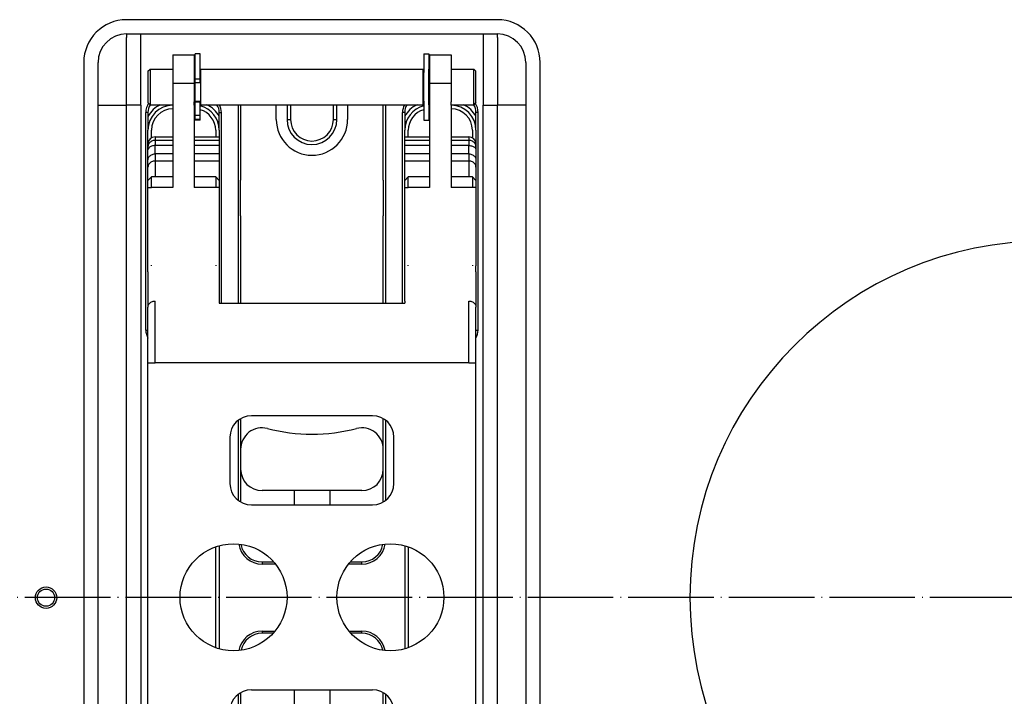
# Model space of a CAD drawing. Extents: x -1763 to 4575, y -3429 to 1051.
# Tile 48 of 193: x -144 to -6, y -1736 to -1641. Entities that reach past the tile are written whole.
import ezdxf

# ---------------------------------------------------------------- set-up
doc = ezdxf.new("R2010")
doc.units = 0
doc.linetypes.add('DOT_CENTER', pattern=[14, 12, -1, 0, -1])
doc.layers.get('0').update_dxf_attribs({"linetype": 'CONTINUOUS'})
doc.layers.add('1', color=7, linetype='CONTINUOUS')

# ---------------------------------------------------------------- blocks, each defined once
blk = doc.blocks.new('HEADPLATE_TSK', base_point=(-401.37, -2707.76))
at = {"layer": '1', "color": 1, "linetype": 'DOT_CENTER'}
blk.add_line((348.15, -1721.88), (-238.12, -1721.88), dxfattribs=at)
blk = doc.blocks.new('E7018-24101__498', base_point=(300, -1958.68))
at = {"color": 1, "linetype": 'CONTINUOUS'}
for p, q in [((-77, -1640.88), (-129, -1640.88)), ((-135, -1646.88), (-135, -1796.88)), ((-71, -1796.88), (-71, -1646.88))]:
    blk.add_line(p, q, dxfattribs=at)
for radius in [1.5, 1.2]:
    blk.add_circle((-140.29, -1721.88), radius, dxfattribs=at)
for centre, radius, start, end in [((-129, -1646.88), 6, 90, 180), ((-77, -1646.88), 6, 0, 90), ((0, -1721.88), 50, 90, -90)]:
    blk.add_arc(centre, radius, start, end, dxfattribs=at)
blk = doc.blocks.new('BUSHING_E7018-21701_2__501', base_point=(-98, -1659.88))
at = {"color": 1, "linetype": 'CONTINUOUS'}
blk.add_arc((-103, -1654.88), 5, 180, 0, dxfattribs=at)
blk = doc.blocks.new('BUSHINGS_POGOTOWER__503', base_point=(108, -1793.38))
blk.add_blockref('BUSHING_E7018-21701_2__501', (-98, -1659.88))
blk = doc.blocks.new('SMALLPARTS__558', base_point=(340, -1972.18))
blk.add_blockref('BUSHINGS_POGOTOWER__503', (108, -1793.38))
blk = doc.blocks.new('E7018-64101__559', base_point=(340, -1972.18))
for name, p in [('SMALLPARTS__558', (340, -1972.18)), ('E7018-24101__498', (300, -1958.68))]:
    blk.add_blockref(name, p)
blk = doc.blocks.new('DUT_BOARD__560', base_point=(284.31, -1929.7))
at = {"color": 1, "linetype": 'CONTINUOUS'}
blk.add_arc((0, -1721.88), 50, 90, -90, dxfattribs=at)
blk = doc.blocks.new('STIFF_ASSY_DUTBD__561', base_point=(340, -1972.18))
for name, p in [('E7018-64101__559', (340, -1972.18)), ('DUT_BOARD__560', (284.31, -1929.7))]:
    blk.add_blockref(name, p)
blk = doc.blocks.new('Z_STAGE_PLATE__600', base_point=(-73, -1800.88))
at = {"color": 1, "linetype": 'CONTINUOUS'}
for p, q in [((-129, -1642.88), (-127, -1642.88)), ((-129, -1642.88), (-129, -1643.38)), ((-127, -1652.88), (-127, -1642.88)), ((-127, -1642.88), (-79, -1642.88)), ((-79, -1642.88), (-79, -1652.88)), ((-79, -1642.88), (-77, -1642.88)), ((-77, -1643.38), (-77, -1642.88)), ((-129, -1652.88), (-129, -1643.38)), ((-77, -1643.38), (-77, -1652.88)), ((-133, -1652.88), (-133, -1646.88)), ((-73, -1646.88), (-73, -1652.88)), ((-133, -1663.38), (-133, -1652.88)), ((-133, -1652.88), (-129, -1652.88)), ((-127, -1652.88), (-129, -1652.88)), ((-129, -1663.38), (-129, -1652.88)), ((-127, -1652.88), (-127, -1790.88)), ((-126, -1653.88), (-126.3, -1653.88)), ((-126.3, -1684.38), (-126.3, -1653.88)), ((-126, -1653.88), (-126, -1656.38)), ((-116, -1653.88), (-115.7, -1653.88)), ((-116, -1656.38), (-116, -1653.88)), ((-115.7, -1680.62), (-115.7, -1653.88)), ((-113.3, -1680.62), (-113.3, -1652.79)), ((-113, -1652.79), (-113, -1655.87)), ((-93, -1655.97), (-93, -1652.79)), ((-92.7, -1652.79), (-92.7, -1680.62)), ((-90, -1653.88), (-90.3, -1653.88)), ((-90.3, -1680.62), (-90.3, -1653.88)), ((-90, -1653.88), (-90, -1656.38)), ((-79.7, -1653.88), (-80, -1653.88)), ((-80, -1656.38), (-80, -1653.88)), ((-79.7, -1684.38), (-79.7, -1653.88)), ((-79, -1790.88), (-79, -1652.88)), ((-79, -1652.88), (-77, -1652.88)), ((-73, -1652.88), (-77, -1652.88)), ((-77, -1663.38), (-77, -1652.88)), ((-73, -1652.88), (-73, -1663.38)), ((-126, -1658.3), (-126, -1656.38)), ((-116, -1656.38), (-116, -1657.3)), ((-113, -1655.87), (-113, -1663.38)), ((-93, -1663.38), (-93, -1655.97)), ((-90, -1657.3), (-90, -1656.38)), ((-80, -1656.38), (-80, -1658.3)), ((-116, -1657.3), (-116, -1657.79)), ((-116, -1657.79), (-116, -1658.52)), ((-90, -1657.79), (-90, -1657.3)), ((-90, -1658.52), (-90, -1657.79)), ((-126, -1658.71), (-126, -1658.3)), ((-126, -1659.12), (-126, -1658.71)), ((-126, -1660.55), (-126, -1659.12)), ((-116, -1658.52), (-116, -1659.69)), ((-90, -1659.69), (-90, -1658.52)), ((-80, -1658.3), (-80, -1658.71)), ((-80, -1658.71), (-80, -1659.12)), ((-80, -1659.12), (-80, -1660.55)), ((-126, -1661.55), (-126, -1660.55)), ((-116, -1659.69), (-116, -1660.69)), ((-116, -1660.69), (-116, -1663.42)), ((-90, -1660.69), (-90, -1659.69)), ((-90, -1663.42), (-90, -1660.69)), ((-80, -1660.55), (-80, -1661.55)), ((-126, -1663.42), (-126, -1661.55)), ((-80, -1661.55), (-80, -1663.42)), ((-133, -1665.38), (-133, -1663.38)), ((-129, -1663.88), (-129, -1663.38)), ((-126, -1664.42), (-126, -1663.42)), ((-116, -1663.42), (-116, -1664.42)), ((-113, -1668.38), (-113, -1663.38)), ((-93, -1663.38), (-93, -1668.38)), ((-90, -1664.42), (-90, -1663.42)), ((-80, -1663.42), (-80, -1664.42)), ((-77, -1663.88), (-77, -1663.38)), ((-73, -1663.38), (-73, -1665.38)), ((-129, -1667.88), (-129, -1663.88)), ((-126, -1668.38), (-126, -1664.42)), ((-116, -1664.42), (-116, -1668.88)), ((-90, -1668.88), (-90, -1664.42)), ((-80, -1664.42), (-80, -1668.38)), ((-77, -1667.88), (-77, -1663.88)), ((-133, -1665.88), (-133, -1665.38)), ((-133, -1666.38), (-133, -1665.88)), ((-133, -1668.38), (-133, -1666.38)), ((-73, -1665.38), (-73, -1665.88)), ((-73, -1665.88), (-73, -1666.38)), ((-73, -1666.38), (-73, -1668.38)), ((-129, -1668.32), (-129, -1667.88)), ((-77, -1668.38), (-77, -1667.88)), ((-133, -1694.88), (-133, -1668.38)), ((-129, -1668.38), (-129, -1668.32)), ((-129, -1694.88), (-129, -1668.38)), ((-126, -1669.38), (-126, -1668.38)), ((-116, -1668.88), (-116, -1669.88)), ((-113, -1668.38), (-113, -1680.62)), ((-93, -1680.62), (-93, -1668.38)), ((-90, -1669.88), (-90, -1668.88)), ((-80, -1668.38), (-80, -1669.38)), ((-77, -1694.88), (-77, -1668.38)), ((-73, -1668.38), (-73, -1694.88)), ((-126, -1675.29), (-126, -1669.38)), ((-116, -1669.88), (-116, -1675.29)), ((-90, -1675.29), (-90, -1669.88)), ((-80, -1669.38), (-80, -1675.29)), ((-126, -1675.38), (-126, -1675.29)), ((-126, -1676.21), (-126, -1675.38)), ((-116, -1675.29), (-116, -1675.34)), ((-116, -1675.34), (-116, -1675.38)), ((-116, -1675.38), (-116, -1680.31)), ((-90, -1675.34), (-90, -1675.29)), ((-90, -1675.38), (-90, -1675.34)), ((-90, -1680.31), (-90, -1675.38)), ((-80, -1675.29), (-80, -1675.38)), ((-80, -1676.21), (-80, -1675.38)), ((-126, -1676.21), (-126, -1681.18)), ((-80, -1676.21), (-80, -1681.18)), ((-126, -1684.38), (-126, -1681.18)), ((-116, -1680.31), (-116, -1680.62)), ((-90, -1680.31), (-90, -1680.62)), ((-80, -1684.38), (-80, -1681.18)), ((-126.3, -1684.38), (-126, -1684.38)), ((-80, -1684.38), (-79.7, -1684.38)), ((-133, -1696.88), (-133, -1694.88)), ((-129, -1695.38), (-129, -1694.88)), ((-129, -1699.38), (-129, -1695.38)), ((-77, -1695.38), (-77, -1694.88)), ((-77, -1699.38), (-77, -1695.38)), ((-73, -1694.88), (-73, -1696.88)), ((-133, -1697.88), (-133, -1696.88)), ((-113, -1696.78), (-113, -1697.38)), ((-93, -1697.88), (-93, -1696.78)), ((-73, -1696.88), (-73, -1697.88)), ((-133, -1699.88), (-133, -1697.88)), ((-113.3, -1708.28), (-113.3, -1696.98)), ((-113, -1697.38), (-113, -1701.08)), ((-93, -1701.08), (-93, -1697.88)), ((-92.7, -1696.98), (-92.7, -1708.28)), ((-73, -1697.88), (-73, -1699.88)), ((-129, -1699.82), (-129, -1699.38)), ((-77, -1699.88), (-77, -1699.38)), ((-133, -1743.88), (-133, -1699.88)), ((-129, -1699.88), (-129, -1699.82)), ((-129, -1743.88), (-129, -1699.88)), ((-77, -1743.88), (-77, -1699.88)), ((-73, -1699.88), (-73, -1743.88)), ((-113, -1701.08), (-113, -1703.88)), ((-93, -1703.88), (-93, -1701.08)), ((-113, -1703.88), (-113, -1708.48)), ((-93, -1708.48), (-93, -1703.88)), ((-110, -1716.88), (-108.37, -1716.88)), ((-110, -1716.88), (-110, -1717.18)), ((-108.12, -1717.18), (-110, -1717.18)), ((-96, -1717.18), (-97.88, -1717.18)), ((-97.63, -1716.88), (-96, -1716.88)), ((-96, -1717.18), (-96, -1716.88)), ((-110, -1726.58), (-108.19, -1726.58)), ((-110, -1726.58), (-110, -1726.88)), ((-108.45, -1726.88), (-110, -1726.88)), ((-97.81, -1726.58), (-96, -1726.58)), ((-96, -1726.88), (-97.55, -1726.88)), ((-96, -1726.88), (-96, -1726.58)), ((-113.3, -1746.69), (-113.3, -1735.39)), ((-113, -1735.19), (-113, -1739.88)), ((-93, -1739.88), (-93, -1735.19)), ((-92.7, -1735.39), (-92.7, -1746.69))]:
    blk.add_line(p, q, dxfattribs=at)
for centre, radius, start, end in [((-129, -1646.88), 4, 90, 180), ((-77, -1646.88), 4, 0, 90), ((-124, -1653.88), 2.3, 145.8367, 180), ((-82, -1653.88), 2.3, 0, 34.1633), ((-124, -1653.88), 2, 147.028, 180), ((-118, -1653.88), 2, 0, 32.972), ((-118, -1653.88), 2.3, 0, 28.245), ((-88, -1653.88), 2.3, 151.755, 180), ((-88, -1653.88), 2, 147.028, 180), ((-82, -1653.88), 2, 0, 32.972), ((-124, -1684.38), 2.3, 180, -150.4082), ((-82, -1684.38), 2.3, -29.5918, 0), ((-110, -1713.88), 3.3, -171.4434, -90), ((-110, -1713.88), 3, -169.8604, -90), ((-96, -1713.88), 3.3, -90, -8.5566), ((-96, -1713.88), 3, -90, -10.1396), ((-110, -1729.88), 3.3, 90, 169.8232), ((-110, -1729.88), 3, 90, 168.0479), ((-96, -1729.88), 3.3, 10.1768, 90), ((-96, -1729.88), 3, 11.9521, 90)]:
    blk.add_arc(centre, radius, start, end, dxfattribs=at)
blk = doc.blocks.new('PIN_E7018-23703_3__603', base_point=(-73, -1699.88))
at = {"color": 1, "linetype": 'CONTINUOUS'}
for p, q in [((-77, -1695.38), (-77, -1694.88)), ((-77, -1699.38), (-77, -1695.38)), ((-73, -1694.88), (-73, -1696.88)), ((-73, -1697.88), (-73, -1699.88)), ((-77, -1699.88), (-77, -1699.38))]:
    blk.add_line(p, q, dxfattribs=at)
blk = doc.blocks.new('PIN_E7018-23703_4__604', base_point=(-73, -1668.38))
at = {"color": 1, "linetype": 'CONTINUOUS'}
for p, q in [((-77, -1663.88), (-77, -1663.38)), ((-73, -1663.38), (-73, -1665.38)), ((-77, -1667.88), (-77, -1663.88)), ((-73, -1666.38), (-73, -1668.38)), ((-77, -1668.38), (-77, -1667.88))]:
    blk.add_line(p, q, dxfattribs=at)
blk = doc.blocks.new('PIN_E7018-23703_6__605', base_point=(-109.5, -1699.88))
at = {"color": 1, "linetype": 'CONTINUOUS'}
for p, q in [((-133, -1696.88), (-133, -1694.88)), ((-129, -1695.38), (-129, -1694.88)), ((-129, -1699.38), (-129, -1695.38)), ((-133, -1699.88), (-133, -1697.88)), ((-129, -1699.82), (-129, -1699.38)), ((-129, -1699.88), (-129, -1699.82))]:
    blk.add_line(p, q, dxfattribs=at)
blk = doc.blocks.new('PIN_E7018-23703_5__608', base_point=(-129, -1668.38))
at = {"color": 1, "linetype": 'CONTINUOUS'}
for p, q in [((-133, -1665.38), (-133, -1663.38)), ((-129, -1663.88), (-129, -1663.38)), ((-129, -1667.88), (-129, -1663.88)), ((-133, -1668.38), (-133, -1666.38)), ((-129, -1668.32), (-129, -1667.88)), ((-129, -1668.38), (-129, -1668.32))]:
    blk.add_line(p, q, dxfattribs=at)
blk = doc.blocks.new('LATCHPINS__609', base_point=(-73, -1780.38))
for name, p in [('PIN_E7018-23703_5__608', (-129, -1668.38)), ('PIN_E7018-23703_4__604', (-73, -1668.38)), ('PIN_E7018-23703_6__605', (-109.5, -1699.88)), ('PIN_E7018-23703_3__603', (-73, -1699.88))]:
    blk.add_blockref(name, p)
blk = doc.blocks.new('RETAIN_RING_DIN6799-4__610', base_point=(-86.6, -1654.94))
at = {"color": 1, "linetype": 'CONTINUOUS'}
for p, q in [((-87.3, -1645.64), (-87.3, -1648.29)), ((-87.3, -1645.64), (-86.6, -1645.64)), ((-86.6, -1645.64), (-86.6, -1647.79)), ((-87.3, -1652.29), (-87.3, -1648.29)), ((-86.6, -1647.85), (-86.6, -1647.79)), ((-86.6, -1648.03), (-86.6, -1647.85)), ((-86.6, -1648.13), (-86.6, -1648.03)), ((-86.6, -1648.29), (-86.6, -1648.13)), ((-86.6, -1648.32), (-86.6, -1648.29)), ((-86.6, -1648.6), (-86.6, -1648.32)), ((-86.6, -1648.64), (-86.6, -1648.6)), ((-86.6, -1651.94), (-86.6, -1648.64)), ((-87.3, -1652.29), (-87.3, -1654.94)), ((-86.6, -1651.98), (-86.6, -1651.94)), ((-86.6, -1652.27), (-86.6, -1651.98)), ((-86.6, -1652.29), (-86.6, -1652.27)), ((-86.6, -1652.45), (-86.6, -1652.29)), ((-86.6, -1652.55), (-86.6, -1652.45)), ((-86.6, -1652.73), (-86.6, -1652.55)), ((-86.6, -1652.79), (-86.6, -1652.73)), ((-86.6, -1652.79), (-86.6, -1654.94)), ((-87.3, -1654.94), (-86.6, -1654.94))]:
    blk.add_line(p, q, dxfattribs=at)
blk = doc.blocks.new('RAIL_E7018-23701_2__611', base_point=(-116, -1766.79))
at = {"color": 1, "linetype": 'CONTINUOUS'}
for p, q in [((-122.5, -1645.79), (-122.5, -1649.79)), ((-122.5, -1645.79), (-119.5, -1645.79)), ((-119.5, -1645.79), (-119.5, -1649.79)), ((-122.5, -1649.79), (-119.5, -1649.79)), ((-122.5, -1649.79), (-122.5, -1652.38)), ((-119.5, -1649.79), (-119.5, -1652.38)), ((-122.5, -1652.38), (-122.5, -1652.88)), ((-119.5, -1652.88), (-119.5, -1652.38)), ((-122.5, -1652.88), (-122.5, -1653.38)), ((-122.5, -1653.38), (-122.5, -1662.92)), ((-119.5, -1652.88), (-119.5, -1653.38)), ((-119.5, -1653.38), (-119.5, -1662.92)), ((-126, -1663.42), (-125.5, -1662.92)), ((-126, -1664.42), (-126, -1663.42)), ((-122.5, -1662.92), (-125.5, -1662.92)), ((-125.5, -1664.42), (-125.5, -1662.92)), ((-122.5, -1662.92), (-122.5, -1664.42)), ((-119.5, -1662.92), (-119.5, -1664.42)), ((-116.5, -1662.92), (-119.5, -1662.92)), ((-116.5, -1662.92), (-116.5, -1664.42)), ((-116, -1663.42), (-116.5, -1662.92)), ((-116, -1663.42), (-116, -1664.42)), ((-126, -1664.42), (-125.5, -1664.42)), ((-126, -1668.38), (-126, -1664.42)), ((-122.5, -1664.42), (-125.5, -1664.42)), ((-116.5, -1664.42), (-119.5, -1664.42)), ((-116, -1664.42), (-116.5, -1664.42)), ((-116, -1664.42), (-116, -1668.88)), ((-126, -1669.38), (-126, -1668.38)), ((-116, -1668.88), (-116, -1669.88)), ((-126, -1675.29), (-126, -1669.38)), ((-116, -1669.88), (-116, -1675.29)), ((-126, -1675.38), (-126, -1675.29)), ((-126, -1676.21), (-126, -1675.38)), ((-116.5, -1675.29), (-116.5, -1675.38)), ((-116, -1675.29), (-116, -1675.34)), ((-116, -1675.34), (-116, -1675.38)), ((-116, -1675.38), (-116, -1680.31)), ((-126, -1676.21), (-126, -1681.18)), ((-126, -1684.38), (-126, -1681.18)), ((-116, -1680.31), (-116, -1680.62)), ((-126, -1688.97), (-126, -1684.38)), ((-126, -1737.29), (-126, -1688.97)), ((-116.5, -1728.9), (-116.5, -1714.76)), ((-116, -1714.61), (-116, -1729.06)), ((-126, -1748.16), (-126, -1737.29)), ((-126, -1749.16), (-126, -1748.16)), ((-122.5, -1762.59), (-122.5, -1762.79)), ((-122.5, -1762.79), (-122.5, -1764.38)), ((-122.5, -1762.79), (-122.3, -1762.79)), ((-122.5, -1764.38), (-122.5, -1764.88)), ((-122.5, -1764.88), (-122.5, -1765.38)), ((-122.5, -1765.38), (-122.5, -1766.79)), ((-119.5, -1764.88), (-119.5, -1764.79)), ((-119.5, -1764.88), (-119.5, -1765.38)), ((-119.5, -1765.38), (-119.5, -1766.79)), ((-122.5, -1766.79), (-119.5, -1766.79))]:
    blk.add_line(p, q, dxfattribs=at)
blk = doc.blocks.new('RAIL_E7018-23701_1__612', base_point=(-80, -1766.79))
at = {"color": 1, "linetype": 'CONTINUOUS'}
for p, q in [((-86.5, -1645.79), (-83.5, -1645.79)), ((-86.5, -1645.79), (-86.5, -1649.79)), ((-83.5, -1645.79), (-83.5, -1649.79)), ((-86.5, -1649.79), (-86.5, -1652.38)), ((-86.5, -1649.79), (-83.5, -1649.79)), ((-83.5, -1649.79), (-83.5, -1652.38)), ((-86.5, -1652.38), (-86.5, -1652.88)), ((-83.5, -1652.88), (-83.5, -1652.38)), ((-86.5, -1652.88), (-86.5, -1653.38)), ((-86.5, -1653.38), (-86.5, -1662.92)), ((-83.5, -1652.88), (-83.5, -1653.38)), ((-83.5, -1653.38), (-83.5, -1662.92)), ((-90, -1663.42), (-89.5, -1662.92)), ((-90, -1664.42), (-90, -1663.42)), ((-86.5, -1662.92), (-89.5, -1662.92)), ((-89.5, -1664.42), (-89.5, -1662.92)), ((-86.5, -1662.92), (-86.5, -1664.42)), ((-80.5, -1662.92), (-83.5, -1662.92)), ((-83.5, -1662.92), (-83.5, -1664.42)), ((-80.5, -1662.92), (-80.5, -1664.42)), ((-80, -1663.42), (-80.5, -1662.92)), ((-80, -1663.42), (-80, -1664.42)), ((-90, -1668.88), (-90, -1664.42)), ((-90, -1664.42), (-89.5, -1664.42)), ((-86.5, -1664.42), (-89.5, -1664.42)), ((-80.5, -1664.42), (-83.5, -1664.42)), ((-80, -1664.42), (-80.5, -1664.42)), ((-80, -1664.42), (-80, -1668.38)), ((-90, -1669.88), (-90, -1668.88)), ((-80, -1668.38), (-80, -1669.38)), ((-90, -1675.29), (-90, -1669.88)), ((-80, -1669.38), (-80, -1675.29)), ((-90, -1675.34), (-90, -1675.29)), ((-90, -1675.38), (-90, -1675.34)), ((-90, -1680.31), (-90, -1675.38)), ((-89.5, -1675.38), (-89.5, -1675.29)), ((-80.5, -1675.29), (-80.5, -1675.38)), ((-80, -1675.29), (-80, -1675.38)), ((-80, -1676.21), (-80, -1675.38)), ((-80, -1676.21), (-80, -1681.18)), ((-90, -1680.31), (-90, -1680.62)), ((-80, -1684.38), (-80, -1681.18)), ((-80, -1688.97), (-80, -1684.38)), ((-80, -1737.29), (-80, -1688.97)), ((-90, -1714.61), (-90, -1729.06)), ((-89.5, -1714.76), (-89.5, -1728.9)), ((-80, -1748.16), (-80, -1737.29)), ((-80, -1749.16), (-80, -1748.16)), ((-83.7, -1762.79), (-83.5, -1762.79)), ((-83.5, -1762.59), (-83.5, -1762.79)), ((-83.5, -1762.79), (-83.5, -1764.38)), ((-83.5, -1764.88), (-83.5, -1764.38)), ((-86.5, -1764.79), (-86.5, -1764.88)), ((-86.5, -1764.88), (-86.5, -1765.38)), ((-86.5, -1765.38), (-86.5, -1766.79)), ((-83.5, -1764.88), (-83.5, -1765.38)), ((-83.5, -1765.38), (-83.5, -1766.79)), ((-86.5, -1766.79), (-83.5, -1766.79))]:
    blk.add_line(p, q, dxfattribs=at)
blk = doc.blocks.new('RETAIN_RING_DIN6799-4__613', base_point=(-118.7, -1654.94))
at = {"color": 1, "linetype": 'CONTINUOUS'}
for p, q in [((-119.4, -1647.79), (-119.4, -1645.64)), ((-118.7, -1645.64), (-119.4, -1645.64)), ((-118.7, -1648.29), (-118.7, -1645.64)), ((-119.4, -1648.29), (-119.4, -1647.79)), ((-119.4, -1648.31), (-119.4, -1648.29)), ((-119.4, -1648.61), (-119.4, -1648.31)), ((-118.7, -1649.23), (-118.7, -1648.29)), ((-119.4, -1648.88), (-119.4, -1648.61)), ((-119.4, -1649.13), (-119.4, -1648.88)), ((-119.4, -1649.23), (-119.4, -1649.13)), ((-119.4, -1649.26), (-119.4, -1649.23)), ((-118.7, -1649.23), (-119.4, -1649.23)), ((-119.4, -1649.37), (-119.4, -1649.26)), ((-119.4, -1649.38), (-119.4, -1649.37)), ((-119.4, -1649.54), (-119.4, -1649.38)), ((-119.4, -1649.72), (-119.4, -1649.54)), ((-119.4, -1651.72), (-119.4, -1649.72)), ((-118.7, -1649.72), (-119.4, -1649.72)), ((-118.7, -1649.72), (-118.7, -1649.23)), ((-119.4, -1651.78), (-119.4, -1651.72)), ((-119.4, -1651.81), (-119.4, -1651.78)), ((-119.4, -1651.91), (-119.4, -1651.81)), ((-119.4, -1652.29), (-119.4, -1651.91)), ((-119.4, -1652.29), (-119.4, -1652.29)), ((-119.4, -1652.43), (-119.4, -1652.29)), ((-119.4, -1652.79), (-119.4, -1652.43)), ((-118.7, -1652.43), (-119.4, -1652.43)), ((-118.7, -1652.43), (-118.7, -1652.29)), ((-118.7, -1654.29), (-118.7, -1652.43)), ((-119.4, -1654.29), (-119.4, -1652.79)), ((-118.7, -1654.29), (-119.4, -1654.29)), ((-119.4, -1654.86), (-119.4, -1654.29)), ((-118.7, -1654.86), (-119.4, -1654.86)), ((-119.4, -1654.94), (-119.4, -1654.86)), ((-118.7, -1654.94), (-119.4, -1654.94)), ((-118.7, -1654.86), (-118.7, -1654.29)), ((-118.7, -1654.94), (-118.7, -1654.86))]:
    blk.add_line(p, q, dxfattribs=at)
blk = doc.blocks.new('PIN_E7018-23702_2__618', base_point=(-80, -1652.79))
at = {"color": 1, "linetype": 'CONTINUOUS'}
for p, q in [((-126, -1648.09), (-125.7, -1647.79)), ((-126, -1648.09), (-126, -1652.49)), ((-125.7, -1647.79), (-122.5, -1647.79)), ((-125.7, -1647.79), (-125.7, -1652.79)), ((-119.5, -1647.79), (-119.4, -1647.79)), ((-119.4, -1648.29), (-119.4, -1647.79)), ((-119.4, -1648.31), (-119.4, -1648.29)), ((-119.4, -1648.61), (-119.4, -1648.31)), ((-118.7, -1648.29), (-118.6, -1648.29)), ((-118.6, -1647.79), (-87.4, -1647.79)), ((-118.6, -1648.29), (-118.6, -1647.79)), ((-118.6, -1652.29), (-118.6, -1648.29)), ((-87.4, -1648.29), (-87.4, -1647.79)), ((-87.4, -1652.29), (-87.4, -1648.29)), ((-87.4, -1648.29), (-87.3, -1648.29)), ((-86.6, -1647.85), (-86.6, -1647.79)), ((-86.6, -1647.79), (-86.5, -1647.79)), ((-86.6, -1648.03), (-86.6, -1647.85)), ((-86.6, -1648.13), (-86.6, -1648.03)), ((-86.6, -1648.29), (-86.6, -1648.13)), ((-86.6, -1648.32), (-86.6, -1648.29)), ((-86.6, -1648.6), (-86.6, -1648.32)), ((-83.5, -1647.79), (-80.3, -1647.79)), ((-80.3, -1652.79), (-80.3, -1647.79)), ((-80, -1648.09), (-80.3, -1647.79)), ((-80, -1652.49), (-80, -1648.09)), ((-119.4, -1648.88), (-119.4, -1648.61)), ((-119.4, -1649.13), (-119.4, -1648.88)), ((-119.4, -1649.23), (-119.4, -1649.13)), ((-119.4, -1649.26), (-119.4, -1649.23)), ((-119.4, -1649.37), (-119.4, -1649.26)), ((-119.4, -1649.38), (-119.4, -1649.37)), ((-119.4, -1649.54), (-119.4, -1649.38)), ((-119.4, -1649.72), (-119.4, -1649.54)), ((-119.4, -1651.72), (-119.4, -1649.72)), ((-86.6, -1648.64), (-86.6, -1648.6)), ((-86.6, -1651.94), (-86.6, -1648.64)), ((-126, -1652.49), (-125.7, -1652.79)), ((-119.4, -1651.78), (-119.4, -1651.72)), ((-119.4, -1651.81), (-119.4, -1651.78)), ((-119.4, -1651.91), (-119.4, -1651.81)), ((-119.4, -1652.29), (-119.4, -1651.91)), ((-119.4, -1652.29), (-119.4, -1652.29)), ((-119.4, -1652.43), (-119.4, -1652.29)), ((-119.4, -1652.29), (-118.6, -1652.29)), ((-119.4, -1652.79), (-119.4, -1652.43)), ((-118.6, -1652.79), (-118.6, -1652.29)), ((-87.4, -1652.79), (-87.4, -1652.29)), ((-87.4, -1652.29), (-87.3, -1652.29)), ((-86.6, -1651.98), (-86.6, -1651.94)), ((-86.6, -1652.27), (-86.6, -1651.98)), ((-86.6, -1652.29), (-86.6, -1652.27)), ((-86.6, -1652.45), (-86.6, -1652.29)), ((-86.6, -1652.55), (-86.6, -1652.45)), ((-86.6, -1652.73), (-86.6, -1652.55)), ((-80, -1652.49), (-80.3, -1652.79)), ((-125.7, -1652.79), (-122.5, -1652.79)), ((-119.5, -1652.79), (-119.4, -1652.79)), ((-118.6, -1652.79), (-87.4, -1652.79)), ((-86.6, -1652.79), (-86.6, -1652.73)), ((-86.6, -1652.79), (-86.5, -1652.79)), ((-83.5, -1652.79), (-80.3, -1652.79))]:
    blk.add_line(p, q, dxfattribs=at)
blk = doc.blocks.new('LEVER_E7018-25001__619', base_point=(-80, -1766.12))
at = {"color": 1, "linetype": 'CONTINUOUS'}
for p, q in [((-125, -1657.3), (-125, -1657.79)), ((-125, -1657.3), (-122.5, -1657.3)), ((-125, -1657.79), (-125, -1658.52)), ((-122.5, -1657.79), (-125, -1657.79)), ((-119.5, -1657.3), (-116, -1657.3)), ((-116, -1657.79), (-119.5, -1657.79)), ((-116, -1657.3), (-116, -1657.79)), ((-116, -1657.79), (-116, -1658.52)), ((-90, -1657.3), (-86.5, -1657.3)), ((-90, -1657.79), (-90, -1657.3)), ((-86.5, -1657.79), (-90, -1657.79)), ((-90, -1658.52), (-90, -1657.79)), ((-83.5, -1657.3), (-81, -1657.3)), ((-81, -1657.79), (-83.5, -1657.79)), ((-81, -1657.3), (-81, -1657.79)), ((-81, -1657.79), (-81, -1658.52)), ((-126, -1658.71), (-126, -1658.3)), ((-126, -1659.12), (-126, -1658.71)), ((-126, -1660.55), (-126, -1659.12)), ((-125, -1659.69), (-125, -1658.52)), ((-122.5, -1658.52), (-125, -1658.52)), ((-116, -1658.52), (-119.5, -1658.52)), ((-116, -1658.52), (-116, -1659.69)), ((-86.5, -1658.52), (-90, -1658.52)), ((-90, -1659.69), (-90, -1658.52)), ((-81, -1658.52), (-83.5, -1658.52)), ((-81, -1659.69), (-81, -1658.52)), ((-80, -1658.3), (-80, -1658.71)), ((-80, -1658.71), (-80, -1659.12)), ((-80, -1659.12), (-80, -1660.55)), ((-126, -1661.55), (-126, -1660.55)), ((-125, -1659.69), (-125, -1660.69)), ((-122.5, -1659.69), (-125, -1659.69)), ((-125, -1660.69), (-125, -1662.92)), ((-122.5, -1660.69), (-125, -1660.69)), ((-116, -1659.69), (-119.5, -1659.69)), ((-116, -1660.69), (-119.5, -1660.69)), ((-116, -1659.69), (-116, -1660.69)), ((-116, -1660.69), (-116, -1663.42)), ((-86.5, -1659.69), (-90, -1659.69)), ((-90, -1660.69), (-90, -1659.69)), ((-86.5, -1660.69), (-90, -1660.69)), ((-90, -1663.42), (-90, -1660.69)), ((-81, -1659.69), (-83.5, -1659.69)), ((-81, -1660.69), (-83.5, -1660.69)), ((-81, -1659.69), (-81, -1660.69)), ((-81, -1660.69), (-81, -1662.92)), ((-80, -1660.55), (-80, -1661.55)), ((-126, -1663.42), (-126, -1661.55)), ((-80, -1661.55), (-80, -1663.42)), ((-126, -1664.42), (-126, -1663.42)), ((-116, -1663.42), (-116, -1664.42)), ((-90, -1664.42), (-90, -1663.42)), ((-80, -1663.42), (-80, -1664.42)), ((-126, -1668.38), (-126, -1664.42)), ((-116, -1664.42), (-116, -1668.88)), ((-90, -1668.88), (-90, -1664.42)), ((-80, -1664.42), (-80, -1668.38)), ((-126, -1669.38), (-126, -1668.38)), ((-116, -1668.88), (-116, -1669.88)), ((-90, -1669.88), (-90, -1668.88)), ((-80, -1668.38), (-80, -1669.38)), ((-126, -1675.29), (-126, -1669.38)), ((-116, -1669.88), (-116, -1675.29)), ((-90, -1675.29), (-90, -1669.88)), ((-80, -1669.38), (-80, -1675.29)), ((-126, -1675.38), (-126, -1675.29)), ((-126, -1676.21), (-126, -1675.38)), ((-116, -1675.29), (-116, -1675.34)), ((-116, -1675.34), (-116, -1675.38)), ((-116, -1675.38), (-116, -1680.31)), ((-90, -1675.34), (-90, -1675.29)), ((-90, -1675.38), (-90, -1675.34)), ((-90, -1680.31), (-90, -1675.38)), ((-80, -1675.29), (-80, -1675.38)), ((-80, -1676.21), (-80, -1675.38)), ((-126, -1676.21), (-126, -1681.18)), ((-80, -1676.21), (-80, -1681.18)), ((-126, -1684.38), (-126, -1681.18)), ((-125, -1688.97), (-125, -1680.31)), ((-116, -1680.31), (-116, -1680.62)), ((-116, -1680.62), (-90, -1680.62)), ((-90, -1680.31), (-90, -1680.62)), ((-81, -1688.97), (-81, -1680.31)), ((-80, -1684.38), (-80, -1681.18)), ((-126, -1688.97), (-126, -1684.38)), ((-80, -1688.97), (-80, -1684.38)), ((-126, -1737.29), (-126, -1688.97)), ((-126, -1688.97), (-125, -1688.97)), ((-81, -1688.97), (-125, -1688.97)), ((-81, -1688.97), (-80, -1688.97)), ((-80, -1737.29), (-80, -1688.97)), ((-94.5, -1696.38), (-111.5, -1696.38)), ((-114.5, -1699.38), (-114.5, -1705.88)), ((-91.5, -1705.88), (-91.5, -1699.38)), ((-111.5, -1708.88), (-94.5, -1708.88)), ((-111.5, -1734.79), (-94.5, -1734.79)), ((-126, -1748.16), (-126, -1737.29)), ((-114.5, -1737.79), (-114.5, -1744.29)), ((-91.5, -1744.29), (-91.5, -1737.79)), ((-80, -1748.16), (-80, -1737.29)), ((-111.5, -1747.29), (-94.5, -1747.29)), ((-126, -1749.16), (-126, -1748.16)), ((-126, -1754.12), (-126, -1749.16)), ((-80, -1749.16), (-80, -1748.16)), ((-80, -1754.12), (-80, -1749.16)), ((-114, -1766.12), (-92, -1766.12))]:
    blk.add_line(p, q, dxfattribs=at)
for centre in [(-114, -1721.83), (-92, -1721.83)]:
    blk.add_circle(centre, 7.5, dxfattribs=at)
for centre, radius, start, end in [((-125, -1658.3), 1, 90, 180), ((-81, -1658.3), 1, 0, 90), ((-111.5, -1699.38), 3, 90, 180), ((-94.5, -1699.38), 3, 0, 90), ((-111.5, -1705.88), 3, 180, -90), ((-94.5, -1705.88), 3, -90, 0), ((-111.5, -1737.79), 3, 90, 180), ((-94.5, -1737.79), 3, 0, 90), ((-111.5, -1744.29), 3, 180, -90), ((-94.5, -1744.29), 3, -90, 0), ((-114, -1754.12), 12, 180, -90), ((-92, -1754.12), 12, -90, 0)]:
    blk.add_arc(centre, radius, start, end, dxfattribs=at)
for points in [[(-125, -1657.79), (-125.18, -1657.79), (-125.35, -1657.83), (-125.65, -1657.99), (-125.78, -1658.11), (-125.95, -1658.39), (-126, -1658.55), (-126, -1658.71)], [(-80, -1658.71), (-80, -1658.55), (-80.05, -1658.39), (-80.22, -1658.11), (-80.35, -1657.99), (-80.65, -1657.83), (-80.82, -1657.79), (-81, -1657.79)], [(-125, -1658.52), (-125.18, -1658.52), (-125.35, -1658.54), (-125.65, -1658.65), (-125.78, -1658.73), (-125.95, -1658.91), (-126, -1659.02), (-126, -1659.12)], [(-81, -1658.52), (-80.82, -1658.52), (-80.65, -1658.54), (-80.35, -1658.65), (-80.22, -1658.73), (-80.05, -1658.91), (-80, -1659.02), (-80, -1659.12)], [(-126, -1660.55), (-126, -1660.4), (-125.95, -1660.25), (-125.78, -1659.99), (-125.65, -1659.88), (-125.35, -1659.73), (-125.18, -1659.69), (-125, -1659.69)], [(-125, -1660.69), (-125.18, -1660.69), (-125.35, -1660.73), (-125.65, -1660.88), (-125.78, -1660.99), (-125.95, -1661.25), (-126, -1661.4), (-126, -1661.55)], [(-81, -1659.69), (-80.82, -1659.69), (-80.65, -1659.73), (-80.35, -1659.88), (-80.22, -1659.99), (-80.05, -1660.25), (-80, -1660.4), (-80, -1660.55)], [(-80, -1661.55), (-80, -1661.4), (-80.05, -1661.25), (-80.22, -1660.99), (-80.35, -1660.88), (-80.65, -1660.73), (-80.82, -1660.69), (-81, -1660.69)], [(-126, -1681.18), (-126, -1681.03), (-125.95, -1680.88), (-125.78, -1680.61), (-125.65, -1680.5), (-125.35, -1680.35), (-125.18, -1680.31), (-125, -1680.31)], [(-81, -1680.31), (-80.82, -1680.31), (-80.65, -1680.35), (-80.35, -1680.5), (-80.22, -1680.61), (-80.05, -1680.88), (-80, -1681.03), (-80, -1681.18)]]:
    blk.add_open_spline(points, degree=3, knots=[0, 0, 0, 0, 1, 1, 2, 2, 3, 3, 3, 3], dxfattribs=at)
blk = doc.blocks.new('CLAMP_ASSY__620', base_point=(-80, -1787.09))
for name, p in [('RAIL_E7018-23701_2__611', (-116, -1766.79)), ('RETAIN_RING_DIN6799-4__613', (-118.7, -1654.94)), ('RAIL_E7018-23701_1__612', (-80, -1766.79)), ('RETAIN_RING_DIN6799-4__610', (-86.6, -1654.94)), ('PIN_E7018-23702_2__618', (-80, -1652.79)), ('LEVER_E7018-25001__619', (-80, -1766.12))]:
    blk.add_blockref(name, p)
blk = doc.blocks.new('LATCH_E7018-21201_2__622', base_point=(-93, -1706.88))
at = {"color": 1, "linetype": 'CONTINUOUS'}
for p, q in [((-113, -1652.79), (-113, -1655.87)), ((-108, -1654.88), (-108, -1652.79)), ((-106.5, -1652.79), (-106.5, -1654.88)), ((-106, -1652.79), (-106, -1654.88)), ((-100, -1654.88), (-100, -1652.79)), ((-99.5, -1654.88), (-99.5, -1652.79)), ((-98, -1652.79), (-98, -1654.88)), ((-93, -1655.97), (-93, -1652.79)), ((-106.5, -1654.88), (-106, -1654.88)), ((-100, -1654.88), (-99.5, -1654.88)), ((-113, -1655.87), (-113, -1663.38)), ((-93, -1663.38), (-93, -1655.97)), ((-113, -1668.38), (-113, -1663.38)), ((-93, -1663.38), (-93, -1668.38)), ((-113, -1668.38), (-113, -1680.62)), ((-93, -1680.62), (-93, -1668.38)), ((-113, -1696.78), (-113, -1697.38)), ((-93, -1697.88), (-93, -1696.78)), ((-113, -1697.38), (-113, -1701.08)), ((-93, -1701.08), (-93, -1697.88)), ((-113, -1701.08), (-113, -1703.88)), ((-93, -1703.88), (-93, -1701.08)), ((-96, -1706.88), (-110, -1706.88))]:
    blk.add_line(p, q, dxfattribs=at)
for centre, radius, start, end in [((-103, -1654.88), 5, 180, 0), ((-103, -1654.88), 3.5, 180, 0), ((-103, -1654.88), 3, 180, 0), ((-110, -1701.08), 3, 75.5225, 180), ((-103, -1673.97), 25, -104.4775, -90), ((-103, -1673.97), 25, -90, -75.5225), ((-96, -1701.08), 3, 0, 104.4775), ((-110, -1703.88), 3, 180, -90), ((-96, -1703.88), 3, -90, 0)]:
    blk.add_arc(centre, radius, start, end, dxfattribs=at)
blk = doc.blocks.new('DOWEL_PIN_5X50_DIN6325_623', base_point=(-100.5, -1736.88))
at = {"color": 1, "linetype": 'CONTINUOUS'}
for p, q in [((-105.5, -1706.88), (-105.5, -1708.88)), ((-100.5, -1706.88), (-100.5, -1708.88)), ((-105.5, -1734.79), (-105.5, -1736.88)), ((-100.5, -1734.79), (-100.5, -1736.88))]:
    blk.add_line(p, q, dxfattribs=at)
blk = doc.blocks.new('LOCK_ASSY__624', base_point=(-93, -1794.88))
for name, p in [('LATCH_E7018-21201_2__622', (-93, -1706.88)), ('DOWEL_PIN_5X50_DIN6325_623', (-100.5, -1736.88))]:
    blk.add_blockref(name, p)
blk = doc.blocks.new('Z-STAGE_ASSY__625', base_point=(-73, -1800.88))
for name, p in [('Z_STAGE_PLATE__600', (-73, -1800.88)), ('CLAMP_ASSY__620', (-80, -1787.09)), ('LOCK_ASSY__624', (-93, -1794.88)), ('LATCHPINS__609', (-73, -1780.38))]:
    blk.add_blockref(name, p)
blk = doc.blocks.new('PLATE_E7018-27702__626', base_point=(-73, -1800.88))
at = {"color": 1, "linetype": 'CONTINUOUS'}
for p, q in [((-129, -1642.88), (-127, -1642.88)), ((-129, -1642.88), (-129, -1643.38)), ((-127, -1642.88), (-79, -1642.88)), ((-79, -1642.88), (-77, -1642.88)), ((-77, -1643.38), (-77, -1642.88)), ((-133, -1652.88), (-133, -1646.88)), ((-73, -1646.88), (-73, -1652.88)), ((-122.5, -1652.38), (-122.5, -1652.88)), ((-119.5, -1652.88), (-119.5, -1652.38)), ((-86.5, -1652.38), (-86.5, -1652.88)), ((-83.5, -1652.88), (-83.5, -1652.38)), ((-133, -1663.38), (-133, -1652.88)), ((-73, -1652.88), (-73, -1663.38)), ((-126, -1658.3), (-126, -1656.38)), ((-125.5, -1657.44), (-125.5, -1656.38)), ((-116.5, -1656.38), (-116.5, -1657.3)), ((-116, -1656.38), (-116, -1657.3)), ((-90, -1657.3), (-90, -1656.38)), ((-89.5, -1657.3), (-89.5, -1656.38)), ((-80.5, -1656.38), (-80.5, -1657.44)), ((-80, -1656.38), (-80, -1658.3)), ((-116, -1657.3), (-116, -1657.79)), ((-116, -1657.79), (-116, -1658.52)), ((-90, -1657.79), (-90, -1657.3)), ((-90, -1658.52), (-90, -1657.79)), ((-126, -1658.71), (-126, -1658.3)), ((-126, -1659.12), (-126, -1658.71)), ((-126, -1660.55), (-126, -1659.12)), ((-116, -1658.52), (-116, -1659.69)), ((-90, -1659.69), (-90, -1658.52)), ((-80, -1658.3), (-80, -1658.71)), ((-80, -1658.71), (-80, -1659.12)), ((-80, -1659.12), (-80, -1660.55)), ((-126, -1661.55), (-126, -1660.55)), ((-116, -1659.69), (-116, -1660.69)), ((-116, -1660.69), (-116, -1663.42)), ((-90, -1660.69), (-90, -1659.69)), ((-90, -1663.42), (-90, -1660.69)), ((-80, -1660.55), (-80, -1661.55)), ((-126, -1663.42), (-126, -1661.55)), ((-80, -1661.55), (-80, -1663.42)), ((-133, -1665.38), (-133, -1663.38)), ((-126, -1664.42), (-126, -1663.42)), ((-125.5, -1664.42), (-125.5, -1662.92)), ((-116.5, -1662.92), (-116.5, -1664.42)), ((-116, -1663.42), (-116, -1664.42)), ((-90, -1664.42), (-90, -1663.42)), ((-89.5, -1664.42), (-89.5, -1662.92)), ((-80.5, -1662.92), (-80.5, -1664.42)), ((-80, -1663.42), (-80, -1664.42)), ((-73, -1663.38), (-73, -1665.38)), ((-126, -1668.38), (-126, -1664.42)), ((-116, -1664.42), (-116, -1668.88)), ((-90, -1668.88), (-90, -1664.42)), ((-80, -1664.42), (-80, -1668.38)), ((-133, -1665.88), (-133, -1665.38)), ((-133, -1666.38), (-133, -1665.88)), ((-133, -1668.38), (-133, -1666.38)), ((-73, -1665.38), (-73, -1665.88)), ((-73, -1665.88), (-73, -1666.38)), ((-73, -1666.38), (-73, -1668.38)), ((-133, -1694.88), (-133, -1668.38)), ((-126, -1669.38), (-126, -1668.38)), ((-116, -1668.88), (-116, -1669.88)), ((-90, -1669.88), (-90, -1668.88)), ((-80, -1668.38), (-80, -1669.38)), ((-73, -1668.38), (-73, -1694.88)), ((-126, -1675.29), (-126, -1669.38)), ((-116, -1669.88), (-116, -1675.29)), ((-90, -1675.29), (-90, -1669.88)), ((-80, -1669.38), (-80, -1675.29)), ((-126, -1675.38), (-126, -1675.29)), ((-125.5, -1675.38), (-125.5, -1675.29)), ((-116, -1675.29), (-116, -1675.34)), ((-116, -1675.34), (-116, -1675.38)), ((-90, -1675.34), (-90, -1675.29)), ((-90, -1675.38), (-90, -1675.34)), ((-89.5, -1675.38), (-89.5, -1675.29)), ((-80, -1675.29), (-80, -1675.38)), ((-133, -1696.88), (-133, -1694.88)), ((-73, -1694.88), (-73, -1696.88)), ((-133, -1697.88), (-133, -1696.88)), ((-73, -1696.88), (-73, -1697.88)), ((-133, -1699.88), (-133, -1697.88)), ((-73, -1697.88), (-73, -1699.88)), ((-133, -1743.88), (-133, -1699.88)), ((-73, -1699.88), (-73, -1743.88))]:
    blk.add_line(p, q, dxfattribs=at)
for centre, radius, start, end in [((-129, -1646.88), 4, 90, 180), ((-77, -1646.88), 4, 0, 90), ((-119.5, -1656.38), 4, 76.9971, 78.463), ((-86.5, -1656.38), 4, 101.537, 103.0029), ((-122.5, -1656.38), 4, 116.2187, 151.045), ((-122.5, -1656.38), 3.5, 90, 180), ((-122.5, -1656.38), 3, 90, 180), ((-119.5, -1656.38), 3.5, 88.3628, 90), ((-119.5, -1656.38), 3, 88.0898, 90), ((-119.5, -1656.38), 3.5, 0, 76.787), ((-119.5, -1656.38), 3, 0, 74.534), ((-119.5, -1656.38), 4, 28.955, 63.7813), ((-86.5, -1656.38), 4, 116.2187, 151.045), ((-86.5, -1656.38), 3.5, 103.213, 180), ((-86.5, -1656.38), 3, 105.466, 180), ((-86.5, -1656.38), 3.5, 90, 91.6372), ((-86.5, -1656.38), 3, 90, 91.9102), ((-83.5, -1656.38), 3.5, 0, 90), ((-83.5, -1656.38), 3, 0, 90), ((-83.5, -1656.38), 4, 28.955, 63.7813)]:
    blk.add_arc(centre, radius, start, end, dxfattribs=at)
blk = doc.blocks.new('NEEDLE_BEARING_0509_4__628', base_point=(-116.5, -1669.38))
at = {"color": 1, "linetype": 'CONTINUOUS'}
for p, q in [((-125.5, -1664.42), (-125.5, -1662.92)), ((-116.5, -1662.92), (-116.5, -1664.42))]:
    blk.add_line(p, q, dxfattribs=at)
blk = doc.blocks.new('DOWEL_PIN_5X22DIN6325__632', base_point=(-113, -1668.38))
at = {"color": 1, "linetype": 'CONTINUOUS'}
blk.add_line((-113, -1668.38), (-113, -1663.38), dxfattribs=at)
blk = doc.blocks.new('NEEDLE_BEARING_0509_2__633', base_point=(-80.5, -1669.38))
at = {"color": 1, "linetype": 'CONTINUOUS'}
for p, q in [((-89.5, -1664.42), (-89.5, -1662.92)), ((-80.5, -1662.92), (-80.5, -1664.42))]:
    blk.add_line(p, q, dxfattribs=at)
blk = doc.blocks.new('DOWEL_PIN_5X22DIN6325__634', base_point=(-93, -1668.38))
at = {"color": 1, "linetype": 'CONTINUOUS'}
blk.add_line((-93, -1663.38), (-93, -1668.38), dxfattribs=at)
blk = doc.blocks.new('BEARING_PARTS__635', base_point=(-80.5, -1781.38))
for name, p in [('NEEDLE_BEARING_0509_4__628', (-116.5, -1669.38)), ('DOWEL_PIN_5X22DIN6325__632', (-113, -1668.38)), ('DOWEL_PIN_5X22DIN6325__634', (-93, -1668.38)), ('NEEDLE_BEARING_0509_2__633', (-80.5, -1669.38))]:
    blk.add_blockref(name, p)
blk = doc.blocks.new('PLATE_ASSY_E7018-67702_636', base_point=(-73, -1800.88))
for name, p in [('PLATE_E7018-27702__626', (-73, -1800.88)), ('BEARING_PARTS__635', (-80.5, -1781.38))]:
    blk.add_blockref(name, p)
blk = doc.blocks.new('E7018FA_ASSY_1__637', base_point=(-73, -1800.88))
for name in ['Z-STAGE_ASSY__625', 'PLATE_ASSY_E7018-67702_636']:
    blk.add_blockref(name, (-73, -1800.88))
blk = doc.blocks.new('E7018FA__638', base_point=(133, -1800.88))
blk.add_blockref('E7018FA_ASSY_1__637', (-73, -1800.88))
blk = doc.blocks.new('A1__639', base_point=(340, -1972.18))
for name, p in [('STIFF_ASSY_DUTBD__561', (340, -1972.18)), ('E7018FA__638', (133, -1800.88))]:
    blk.add_blockref(name, p)
blk = doc.blocks.new('FRONT1__640', base_point=(340, -1974.24))
blk.add_blockref('A1__639', (340, -1972.18))
blk = doc.blocks.new('L1__641', base_point=(340, -1974.24))
blk.add_blockref('FRONT1__640', (340, -1974.24))

msp = doc.modelspace()

# ---------------------------------------------------------------- block references
msp.add_blockref('L1__641', (340, -1974.24))
at = {"layer": '1'}
msp.add_blockref('HEADPLATE_TSK', (-401.37, -2707.76), dxfattribs=at)

doc.saveas('drawing.dxf')
